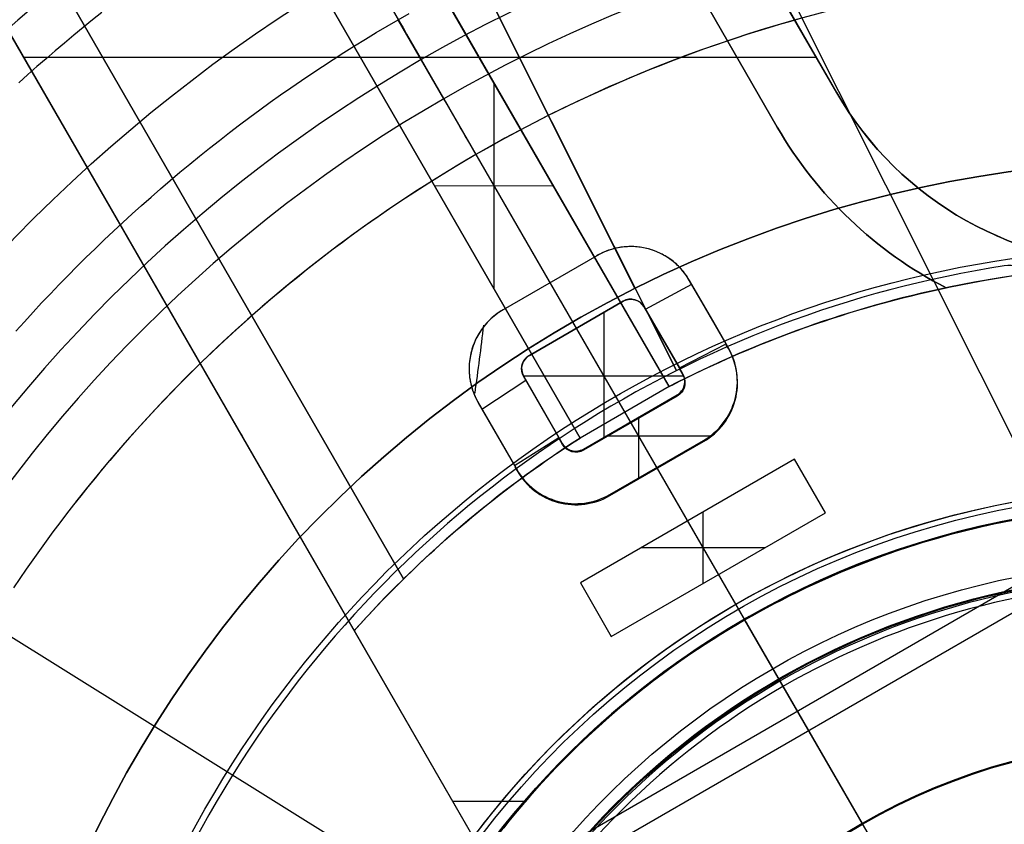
# Model space of a CAD drawing. Extents: x 19499 to 20475, y -6718 to -5871.
# Tile 21 of 60: x 19953 to 19982, y -6386 to -6362. Entities that reach past the tile are written whole.
import ezdxf

# ---------------------------------------------------------------- set-up
doc = ezdxf.new("R2010")
doc.units = 0
doc.layers.get('0').update_dxf_attribs({"linetype": 'CONTINUOUS'})
for name, color, linetype in [('BLANCO_METALICO', 7, 'CONTINUOUS'), ('COLOR', 7, 'CONTINUOUS'), ('LUZ', 7, 'CONTINUOUS')]:
    doc.layers.add(name, color=color, linetype=linetype)

msp = doc.modelspace()

# ---------------------------------------------------------------- linework, layer by layer
for p, q in [((19965.723, -6364.617, 52.54), (19964.395, -6362.317, 60.714)), ((20008.885, -6363.481, 105.125), (19943.158, -6401.428, 105.125)), ((19965.067, -6363.481, 105.125), (19977.916, -6385.737, 105.125)), ((20006.321, -6365.71, 51.125), (19946.37, -6400.323, 51.125)), ((19966.662, -6366.243, 51.125), (19977.907, -6385.721, 51.125)), ((19974.487, -6379.798, 108.259), (19974.487, -6379.798, 142.18)), ((19974.487, -6379.798, 108.259), (19977.916, -6385.737, 108.259)), ((19975.603, -6381.73, 144.225), (19980.353, -6389.957, 144.225)), ((19977.907, -6385.721, 43.5), (19977.907, -6385.721, 51.125)), ((19977.916, -6385.737, 105.125), (19977.916, -6385.737, 108.259))]:
    msp.add_line(p, q)
at = {"extrusion": (-0.224951, -7.42593e-14, 0.97437)}
msp.add_lwpolyline([(6365.65, 19427.369), (6365.14, 19427.678), (6364.631, 19427.991), (6364.125, 19428.31), (6363.62, 19428.633), (6363.118, 19428.96), (6362.618, 19429.293), (6362.121, 19429.63), (6361.625, 19429.971), (6361.132, 19430.317), (6360.642, 19430.667), (6360.154, 19431.022), (6359.669, 19431.382), (6359.186, 19431.746), (6358.707, 19432.114), (6358.23, 19432.486), (6357.755, 19432.863), (6357.284, 19433.245), (6356.815, 19433.63), (6356.35, 19434.02), (6355.888, 19434.414), (6355.428, 19434.812), (6354.972, 19435.214), (6354.519, 19435.62), (6354.069, 19436.031), (6353.623, 19436.445), (6353.18, 19436.863), (6352.74, 19437.285), (6352.304, 19437.711), (6351.871, 19438.141), (6351.442, 19438.575), (6351.017, 19439.012), (6350.595, 19439.453), (6350.176, 19439.898), (6349.762, 19440.346), (6349.351, 19440.798), (6348.944, 19441.253), (6348.541, 19441.712), (6348.142, 19442.174), (6347.747, 19442.64), (6347.356, 19443.108), (6346.969, 19443.58), (6346.585, 19444.055), (6346.206, 19444.534), (6345.831, 19445.015), (6345.461, 19445.499), (6345.094, 19445.986), (6344.732, 19446.477), (6344.374, 19446.97), (6344.02, 19447.465), (6343.67, 19447.964), (6343.325, 19448.465), (6342.984, 19448.968), (6342.648, 19449.475), (6342.316, 19449.983), (6341.989, 19450.495), (6341.666, 19451.008), (6341.347, 19451.524), (6341.033, 19452.042), (6340.724, 19452.562), (6340.419, 19453.084), (6340.119, 19453.609), (6339.823, 19454.135), (6339.532, 19454.663), (6339.246, 19455.193), (6338.964, 19455.725), (6338.687, 19456.259), (6338.414, 19456.794), (6338.146, 19457.331), (6337.883, 19457.869), (6337.625, 19458.409), (6337.371, 19458.95), (6337.122, 19459.493), (6336.878, 19460.037), (6336.638, 19460.582), (6336.403, 19461.129), (6336.173, 19461.676), (6335.948, 19462.225), (6335.727, 19462.774), (6335.511, 19463.325), (6335.3, 19463.876), (6335.094, 19464.428), (6334.892, 19464.981), (6334.695, 19465.535), (6334.503, 19466.089), (6334.315, 19466.643), (6334.132, 19467.199), (6333.954, 19467.754), (6333.78, 19468.31), (6333.612, 19468.867), (6333.447, 19469.423), (6333.288, 19469.98), (6333.133, 19470.537), (6332.983, 19471.094), (6332.837, 19471.651), (6332.696, 19472.208), (6332.56, 19472.765), (6332.428, 19473.322), (6332.3, 19473.878), (6332.178, 19474.435), (6332.059, 19474.991), (6331.946, 19475.546), (6331.836, 19476.102), (6331.732, 19476.657), (6331.631, 19477.211), (6331.535, 19477.765), (6331.444, 19478.318), (6331.356, 19478.87), (6331.273, 19479.422), (6331.195, 19479.973), (6331.121, 19480.523), (6331.051, 19481.073), (6330.985, 19481.621), (6330.923, 19482.169), (6330.866, 19482.715), (6330.813, 19483.261), (6330.764, 19483.805), (6330.719, 19484.349), (6330.678, 19484.891), (6330.641, 19485.432), (6330.608, 19485.972), (6330.579, 19486.51), (6330.554, 19487.047), (6330.533, 19487.583), (6330.516, 19488.117), (6330.503, 19488.65), (6330.493, 19489.182), (6330.488, 19489.712), (6330.486, 19490.24), (6330.488, 19490.758), (6330.493, 19491.278), (6330.502, 19491.8), (6330.515, 19492.323), (6330.531, 19492.847), (6330.552, 19493.373), (6330.576, 19493.9), (6330.603, 19494.428), (6330.635, 19494.958), (6330.671, 19495.488), (6330.71, 19496.02), (6330.753, 19496.553), (6330.8, 19497.087), (6330.852, 19497.622), (6330.907, 19498.159), (6330.966, 19498.696), (6331.029, 19499.234), (6331.097, 19499.773), (6331.168, 19500.312), (6331.244, 19500.853), (6331.323, 19501.394), (6331.407, 19501.936), (6331.495, 19502.479), (6331.588, 19503.022), (6331.684, 19503.566), (6331.785, 19504.11), (6331.89, 19504.655), (6332, 19505.2), (6332.113, 19505.746), (6332.232, 19506.292), (6332.354, 19506.838), (6332.481, 19507.384), (6332.612, 19507.931), (6332.748, 19508.477), (6332.888, 19509.024), (6333.032, 19509.571), (6333.181, 19510.117), (6333.334, 19510.664), (6333.492, 19511.21), (6333.655, 19511.756), (6333.821, 19512.302), (6333.993, 19512.848), (6334.169, 19513.393), (6334.349, 19513.938), (6334.534, 19514.482), (6334.723, 19515.026), (6334.917, 19515.569), (6335.116, 19516.112), (6335.319, 19516.653), (6335.527, 19517.194), (6335.739, 19517.735), (6335.956, 19518.274), (6336.177, 19518.812), (6336.403, 19519.349), (6336.633, 19519.886), (6336.868, 19520.421), (6337.108, 19520.955), (6337.352, 19521.488), (6337.6, 19522.019), (6337.853, 19522.549), (6338.111, 19523.078), (6338.373, 19523.605), (6338.64, 19524.13), (6338.911, 19524.654), (6339.187, 19525.177), (6339.467, 19525.697), (6339.752, 19526.216), (6340.041, 19526.733), (6340.334, 19527.248), (6340.632, 19527.761), (6340.934, 19528.273), (6341.241, 19528.782), (6341.552, 19529.289), (6341.867, 19529.793), (6342.187, 19530.296), (6342.511, 19530.796), (6342.839, 19531.294), (6343.172, 19531.789), (6343.509, 19532.282), (6343.85, 19532.773), (6344.195, 19533.261), (6344.544, 19533.746), (6344.897, 19534.228), (6345.255, 19534.708), (6345.616, 19535.185), (6345.982, 19535.659), (6346.351, 19536.13), (6346.725, 19536.598), (6347.102, 19537.064), (6347.484, 19537.526), (6347.869, 19537.985), (6348.258, 19538.441), (6348.651, 19538.893), (6349.047, 19539.343), (6349.448, 19539.789), (6349.852, 19540.231), (6350.259, 19540.67), (6350.67, 19541.106), (6351.085, 19541.538), (6351.503, 19541.967), (6351.925, 19542.392), (6352.35, 19542.814), (6352.778, 19543.231), (6353.21, 19543.645), (6353.645, 19544.056), (6354.083, 19544.462), (6354.525, 19544.865), (6354.969, 19545.263), (6355.417, 19545.658), (6355.868, 19546.049), (6356.321, 19546.436), (6356.778, 19546.819), (6357.238, 19547.197), (6357.7, 19547.572), (6358.165, 19547.943), (6358.633, 19548.309), (6359.103, 19548.671), (6359.576, 19549.029), (6360.052, 19549.382), (6360.53, 19549.732), (6361.011, 19550.077), (6361.494, 19550.417), (6361.979, 19550.754), (6362.467, 19551.086), (6362.957, 19551.413), (6363.449, 19551.736), (6363.944, 19552.055), (6364.44, 19552.369)], dxfattribs=at)
at = {"extrusion": (-0.224951, 5.19309e-14, 0.97437)}
msp.add_lwpolyline([(6365.957, 19552.015), (6365.443, 19551.707), (6364.931, 19551.395), (6364.421, 19551.078), (6363.913, 19550.756), (6363.407, 19550.43), (6362.904, 19550.099), (6362.402, 19549.763), (6361.903, 19549.422), (6361.407, 19549.077), (6360.913, 19548.728), (6360.421, 19548.374), (6359.932, 19548.015), (6359.446, 19547.652), (6358.962, 19547.284), (6358.482, 19546.912), (6358.004, 19546.536), (6357.529, 19546.155), (6357.056, 19545.77), (6356.587, 19545.381), (6356.121, 19544.987), (6355.658, 19544.589), (6355.198, 19544.187), (6354.741, 19543.781), (6354.288, 19543.371), (6353.838, 19542.956), (6353.391, 19542.538), (6352.948, 19542.116), (6352.508, 19541.69), (6352.071, 19541.259), (6351.639, 19540.826), (6351.209, 19540.388), (6350.784, 19539.946), (6350.362, 19539.501), (6349.944, 19539.052), (6349.53, 19538.6), (6349.119, 19538.144), (6348.713, 19537.685), (6348.31, 19537.222), (6347.911, 19536.756), (6347.516, 19536.286), (6347.126, 19535.813), (6346.739, 19535.337), (6346.357, 19534.858), (6345.978, 19534.376), (6345.604, 19533.89), (6345.234, 19533.402), (6344.869, 19532.911), (6344.507, 19532.416), (6344.15, 19531.919), (6343.798, 19531.42), (6343.449, 19530.917), (6343.105, 19530.412), (6342.766, 19529.904), (6342.431, 19529.394), (6342.1, 19528.881), (6341.774, 19528.366), (6341.453, 19527.849), (6341.136, 19527.329), (6340.823, 19526.807), (6340.516, 19526.283), (6340.213, 19525.757), (6339.914, 19525.229), (6339.62, 19524.699), (6339.331, 19524.167), (6339.046, 19523.633), (6338.767, 19523.097), (6338.492, 19522.56), (6338.221, 19522.021), (6337.955, 19521.481), (6337.695, 19520.939), (6337.438, 19520.395), (6337.187, 19519.85), (6336.94, 19519.304), (6336.698, 19518.757), (6336.461, 19518.208), (6336.229, 19517.658), (6336.001, 19517.107), (6335.778, 19516.555), (6335.56, 19516.003), (6335.347, 19515.449), (6335.139, 19514.894), (6334.935, 19514.339), (6334.736, 19513.783), (6334.542, 19513.226), (6334.352, 19512.669), (6334.168, 19512.112), (6333.988, 19511.553), (6333.813, 19510.995), (6333.642, 19510.436), (6333.476, 19509.877), (6333.315, 19509.318), (6333.159, 19508.758), (6333.007, 19508.198), (6332.86, 19507.639), (6332.718, 19507.079), (6332.58, 19506.52), (6332.447, 19505.96), (6332.318, 19505.401), (6332.194, 19504.842), (6332.075, 19504.283), (6331.96, 19503.725), (6331.849, 19503.167), (6331.744, 19502.609), (6331.642, 19502.052), (6331.545, 19501.496), (6331.453, 19500.94), (6331.365, 19500.385), (6331.281, 19499.83), (6331.202, 19499.277), (6331.127, 19498.724), (6331.056, 19498.172), (6330.99, 19497.621), (6330.927, 19497.07), (6330.869, 19496.521), (6330.816, 19495.973), (6330.766, 19495.426), (6330.721, 19494.88), (6330.68, 19494.335), (6330.642, 19493.792), (6330.609, 19493.249), (6330.58, 19492.708), (6330.555, 19492.169), (6330.534, 19491.631), (6330.516, 19491.094), (6330.503, 19490.558), (6330.494, 19490.024), (6330.488, 19489.492), (6330.486, 19488.961), (6330.488, 19488.449), (6330.493, 19487.936), (6330.502, 19487.422), (6330.514, 19486.906), (6330.53, 19486.389), (6330.55, 19485.87), (6330.573, 19485.35), (6330.6, 19484.829), (6330.631, 19484.307), (6330.666, 19483.783), (6330.704, 19483.259), (6330.746, 19482.733), (6330.792, 19482.206), (6330.842, 19481.678), (6330.895, 19481.149), (6330.953, 19480.619), (6331.015, 19480.089), (6331.08, 19479.557), (6331.15, 19479.025), (6331.223, 19478.492), (6331.301, 19477.958), (6331.382, 19477.423), (6331.468, 19476.888), (6331.558, 19476.352), (6331.652, 19475.816), (6331.75, 19475.279), (6331.852, 19474.741), (6331.959, 19474.204), (6332.069, 19473.665), (6332.184, 19473.127), (6332.303, 19472.588), (6332.426, 19472.049), (6332.554, 19471.51), (6332.686, 19470.971), (6332.822, 19470.431), (6332.962, 19469.892), (6333.107, 19469.352), (6333.256, 19468.813), (6333.41, 19468.274), (6333.568, 19467.735), (6333.73, 19467.196), (6333.897, 19466.657), (6334.068, 19466.119), (6334.243, 19465.581), (6334.423, 19465.044), (6334.607, 19464.507), (6334.796, 19463.971), (6334.989, 19463.435), (6335.186, 19462.9), (6335.388, 19462.366), (6335.595, 19461.832), (6335.805, 19461.3), (6336.021, 19460.768), (6336.24, 19460.237), (6336.464, 19459.707), (6336.693, 19459.178), (6336.926, 19458.65), (6337.163, 19458.124), (6337.405, 19457.598), (6337.651, 19457.074), (6337.902, 19456.552), (6338.157, 19456.03), (6338.416, 19455.51), (6338.68, 19454.992), (6338.949, 19454.475), (6339.221, 19453.96), (6339.498, 19453.446), (6339.779, 19452.935), (6340.065, 19452.425), (6340.355, 19451.917), (6340.649, 19451.41), (6340.948, 19450.906), (6341.25, 19450.404), (6341.557, 19449.904), (6341.869, 19449.406), (6342.184, 19448.91), (6342.504, 19448.416), (6342.827, 19447.925), (6343.155, 19447.436), (6343.487, 19446.949), (6343.823, 19446.465), (6344.164, 19445.984), (6344.508, 19445.505), (6344.856, 19445.028), (6345.208, 19444.555), (6345.565, 19444.084), (6345.925, 19443.615), (6346.289, 19443.15), (6346.657, 19442.688), (6347.028, 19442.228), (6347.404, 19441.771), (6347.783, 19441.318), (6348.166, 19440.867), (6348.553, 19440.42), (6348.943, 19439.976), (6349.337, 19439.535), (6349.735, 19439.097), (6350.136, 19438.663), (6350.54, 19438.232), (6350.948, 19437.804), (6351.36, 19437.38), (6351.775, 19436.959), (6352.193, 19436.542), (6352.615, 19436.128), (6353.039, 19435.718), (6353.467, 19435.312), (6353.898, 19434.91), (6354.333, 19434.511), (6354.77, 19434.116), (6355.21, 19433.724), (6355.654, 19433.337), (6356.1, 19432.953), (6356.549, 19432.573), (6357.001, 19432.198), (6357.456, 19431.826), (6357.913, 19431.458), (6358.373, 19431.095), (6358.836, 19430.735), (6359.301, 19430.379), (6359.769, 19430.028), (6360.24, 19429.681), (6360.712, 19429.338), (6361.188, 19428.999), (6361.665, 19428.664), (6362.145, 19428.334), (6362.627, 19428.008), (6363.111, 19427.686), (6363.597, 19427.369)], dxfattribs=at)
for points in [[(19976.147, -6362.275), (19975.826, -6362.365), (19975.507, -6362.457), (19975.189, -6362.553), (19974.871, -6362.65), (19974.554, -6362.751), (19974.237, -6362.854), (19973.922, -6362.959), (19973.608, -6363.067), (19973.294, -6363.178), (19972.981, -6363.291), (19972.669, -6363.407), (19972.358, -6363.525), (19972.049, -6363.646), (19971.74, -6363.769), (19971.432, -6363.895), (19971.125, -6364.023), (19970.819, -6364.154), (19970.514, -6364.287), (19970.211, -6364.423), (19969.908, -6364.561), (19969.607, -6364.702), (19969.307, -6364.845), (19969.008, -6364.99), (19968.71, -6365.139), (19968.414, -6365.289), (19968.118, -6365.442), (19967.824, -6365.597), (19967.532, -6365.755), (19967.24, -6365.915), (19966.95, -6366.078), (19966.662, -6366.243), (19966.374, -6366.411), (19966.088, -6366.581), (19965.804, -6366.753), (19965.521, -6366.927), (19965.239, -6367.104), (19964.959, -6367.283), (19964.681, -6367.465), (19964.403, -6367.649), (19964.128, -6367.835), (19963.854, -6368.023), (19963.581, -6368.214), (19963.31, -6368.407), (19963.041, -6368.602), (19962.773, -6368.799), (19962.507, -6368.999), (19962.243, -6369.2), (19961.98, -6369.404), (19961.719, -6369.61), (19961.459, -6369.818), (19961.201, -6370.028), (19960.945, -6370.24), (19960.691, -6370.454), (19960.438, -6370.671), (19960.187, -6370.889), (19959.938, -6371.109), (19959.691, -6371.332), (19959.446, -6371.556), (19959.202, -6371.782), (19958.96, -6372.011), (19958.72, -6372.241), (19958.482, -6372.473), (19958.246, -6372.707), (19958.012, -6372.943), (19957.78, -6373.181), (19957.549, -6373.421), (19957.321, -6373.663), (19957.094, -6373.906), (19956.87, -6374.151), (19956.648, -6374.398), (19956.427, -6374.647), (19956.209, -6374.898), (19955.993, -6375.15), (19955.779, -6375.404), (19955.567, -6375.66), (19955.357, -6375.918), (19955.149, -6376.177), (19954.943, -6376.438), (19954.74, -6376.7), (19954.538, -6376.964), (19954.339, -6377.23), (19954.142, -6377.498), (19953.947, -6377.767), (19953.755, -6378.037), (19953.565, -6378.31), (19953.377, -6378.583), (19953.191, -6378.859)], [(19953.264, -6371.382), (19953.511, -6371.108), (19953.76, -6370.835), (19954.012, -6370.564), (19954.266, -6370.296), (19954.522, -6370.029), (19954.78, -6369.765), (19955.04, -6369.503), (19955.303, -6369.242), (19955.567, -6368.984), (19955.834, -6368.728), (19956.103, -6368.474), (19956.374, -6368.223), (19956.646, -6367.973), (19956.921, -6367.726), (19957.198, -6367.481), (19957.477, -6367.239), (19957.758, -6366.998), (19958.041, -6366.76), (19958.325, -6366.524), (19958.612, -6366.291), (19958.9, -6366.059), (19959.191, -6365.831), (19959.483, -6365.604), (19959.777, -6365.38), (19960.073, -6365.158), (19960.37, -6364.939), (19960.67, -6364.722), (19960.971, -6364.508), (19961.274, -6364.296), (19961.578, -6364.087), (19961.885, -6363.88), (19962.193, -6363.675), (19962.503, -6363.474), (19962.814, -6363.274), (19963.127, -6363.078), (19963.442, -6362.884), (19963.758, -6362.692), (19964.076, -6362.503), (19964.395, -6362.317), (19964.716, -6362.134)], [(19955.767, -6362.106), (19955.492, -6362.325), (19955.218, -6362.547), (19954.946, -6362.77), (19954.676, -6362.996), (19954.407, -6363.223), (19954.139, -6363.452), (19953.874, -6363.683), (19953.61, -6363.916), (19953.348, -6364.151)], [(19982.263, -6376.902), (19982.023, -6376.948), (19981.783, -6376.997), (19981.543, -6377.049), (19981.305, -6377.103), (19981.066, -6377.159), (19980.829, -6377.218), (19980.592, -6377.279), (19980.355, -6377.343), (19980.119, -6377.409), (19979.884, -6377.477), (19979.649, -6377.548), (19979.416, -6377.621), (19979.182, -6377.696), (19978.95, -6377.774), (19978.718, -6377.854), (19978.487, -6377.936), (19978.257, -6378.021), (19978.028, -6378.108), (19977.799, -6378.197), (19977.572, -6378.289), (19977.345, -6378.383), (19977.119, -6378.478), (19976.894, -6378.577), (19976.67, -6378.677), (19976.447, -6378.78), (19976.225, -6378.884), (19976.005, -6378.991), (19975.785, -6379.1), (19975.566, -6379.212), (19975.348, -6379.325), (19975.131, -6379.44), (19974.916, -6379.558), (19974.701, -6379.678), (19974.488, -6379.799), (19974.276, -6379.923), (19974.065, -6380.049), (19973.856, -6380.177), (19973.647, -6380.307), (19973.44, -6380.439), (19973.235, -6380.573), (19973.03, -6380.709), (19972.827, -6380.846), (19972.625, -6380.986), (19972.425, -6381.128), (19972.226, -6381.272), (19972.029, -6381.417), (19971.833, -6381.565), (19971.638, -6381.715), (19971.445, -6381.866), (19971.254, -6382.019), (19971.064, -6382.174), (19970.875, -6382.331), (19970.689, -6382.49), (19970.503, -6382.651), (19970.32, -6382.813), (19970.138, -6382.977), (19969.958, -6383.143), (19969.779, -6383.311), (19969.602, -6383.481), (19969.427, -6383.652), (19969.254, -6383.825), (19969.082, -6384), (19968.913, -6384.176), (19968.745, -6384.354), (19968.579, -6384.534), (19968.414, -6384.716), (19968.252, -6384.899), (19968.092, -6385.084), (19967.933, -6385.27), (19967.777, -6385.458), (19967.622, -6385.648), (19967.469, -6385.839)]]:
    msp.add_lwpolyline(points)
at = {"extrusion": (0, 0, -1)}
for centre, radius, start, end in [((-19986.976, -6401.428, -89.375), 70.942, 330, 150), ((-19986.976, -6401.428, -46.5), 70.942, 330, 150), ((-19986.976, -6401.428, -88.125), 52.091, 330, 150), ((-19986.976, -6401.428, -62.125), 47.035, 330, 150), ((-19986.976, -6401.428, -89.375), 70.942, 150, 330), ((-19986.976, -6401.428, -46.5), 70.942, 150, 330), ((-19986.976, -6401.428, -88.125), 52.091, 150, 330), ((-19986.976, -6401.428, -62.125), 47.035, 150, 330), ((-19986.976, -6401.428, -51.125), 18.138, 330, 150), ((-19986.976, -6401.428, -43.5), 18.138, 330, 150), ((-19986.976, -6401.428, -108.259), 18.119, 330, 150)]:
    msp.add_arc(centre, radius, start, end, dxfattribs=at)
for centre, radius, start, end in [((19986.976, -6401.428, 89.375), 73.242, 30, 210), ((19986.976, -6401.428, 68.687), 73.242, 91.17127, 191.58203), ((19986.976, -6401.428, 46.5), 71.742, 52.5, 187.5), ((19986.976, -6401.428, 88.63), 71.445, 30, 210), ((19986.976, -6401.428, 89.056), 71.211, 30, 210), ((19986.976, -6401.428, 67.937), 70.942, 93.83646, 193.71674), ((19986.976, -6401.428, 88.125), 70.939, 75, 165), ((19986.976, -6401.428, 67.125), 53.582, 30, 210), ((19986.976, -6401.428, 65.621), 53.582, 30, 210), ((19986.976, -6401.428, 67.125), 52.091, 30, 210), ((19986.976, -6401.428, 77.625), 52.091, 30, 210), ((19986.976, -6401.428, 62.125), 51.591, 88.4582, 151.5418), ((19986.976, -6401.428, 105.125), 43.818, 30, 210), ((19986.976, -6401.428, 52.54), 42.506, 30, 210), ((19986.976, -6401.428, 51.125), 40.628, 98.0939, 141.9061), ((19986.976, -6401.428, 89.375), 73.242, 210, 30), ((19986.976, -6401.428, 88.63), 71.445, 210, 30), ((19986.976, -6401.428, 89.056), 71.211, 210, 30), ((19986.976, -6401.428, 67.125), 53.582, 210, 30), ((19986.976, -6401.428, 65.621), 53.582, 210, 30), ((19986.976, -6401.428, 67.125), 52.091, 210, 30), ((19986.976, -6401.428, 77.625), 52.091, 210, 30), ((19986.976, -6401.428, 108.259), 24.977, 30, 210), ((19986.976, -6401.428, 125.22), 24.977, 30, 210), ((19986.976, -6401.428, 144.233), 22.924, 30, 210), ((19986.976, -6401.428, 144.225), 22.746, 30, 210), ((19986.976, -6401.428, 105.125), 43.818, 210, 30), ((19986.976, -6401.428, 52.54), 42.506, 210, 30), ((19986.976, -6401.428, 47.313), 18.138, 30, 210), ((19986.976, -6401.428, 105.125), 18.119, 30, 210), ((19986.976, -6401.428, 106.692), 18.119, 30, 210)]:
    msp.add_arc(centre, radius, start, end)
at = {"extrusion": (0.224951, 2.4187e-10, -0.97437)}
msp.add_arc((-6401.428, 19489.913, 4431.448), 56, 302.3924, 332.2855, dxfattribs=at)
at = {"extrusion": (-0.224951, -6.972e-08, 0.97437)}
msp.add_arc((6401.435, 19489.91, -4432.274), 56, 207.7145, 237.6076, dxfattribs=at)
at = {"extrusion": (0.866025, 0.5, 0)}
for centre, radius, start, end in [((-15493.813, 93.014, 14108.515), 12.116, 56.282, 88.3747), ((-15496.659, 53.078, 14108.515), 1.953, 270, 343.993), ((-15514.363, 142.18, 14108.515), 2.052, 0, 94.9912)]:
    msp.add_arc(centre, radius, start, end, dxfattribs=at)
at = {"layer": 'BLANCO_METALICO'}
for p, q in [((19977.169, -6364.444, 184.647), (19954.636, -6325.414, 184.647)), ((19977.17, -6364.444, 186.147), (19954.636, -6325.414, 186.147)), ((19977.17, -6364.444, 187.647), (19960.212, -6335.073, 187.647)), ((19960.212, -6335.073, 190.147), (19977.17, -6364.444, 190.147)), ((19977.17, -6364.444, 188.897), (19960.212, -6335.073, 188.897)), ((19937.315, -6335.414, 184.647), (19959.729, -6374.237, 184.647)), ((19937.315, -6335.414, 186.147), (19959.729, -6374.237, 186.147)), ((19958.48, -6336.073, 187.647), (19975.438, -6365.444, 187.647)), ((19975.438, -6365.444, 190.147), (19958.48, -6336.073, 190.147)), ((19958.48, -6336.073, 188.897), (19975.438, -6365.444, 188.897)), ((19964.556, -6378.595, 187.647), (19944.624, -6344.073, 187.647)), ((19944.624, -6344.073, 190.147), (19964.556, -6378.595, 190.147)), ((19964.555, -6378.595, 188.897), (19944.624, -6344.073, 188.897)), ((19942.892, -6345.073, 187.647), (19959.73, -6374.237, 187.647)), ((19959.849, -6374.443, 190.147), (19942.892, -6345.073, 190.147)), ((19942.892, -6345.073, 188.897), (19959.849, -6374.443, 188.897)), ((19972.291, -6372.997, 190.647), (19964.684, -6359.821, 189.586)), ((19964.685, -6359.82, 187.647), (19972.292, -6372.996, 187.647)), ((19972.292, -6372.996, 189.147), (19964.685, -6359.821, 189.147)), ((19969.694, -6374.496, 187.647), (19962.086, -6361.319, 187.647)), ((19962.087, -6361.32, 189.147), (19969.694, -6374.496, 189.147)), ((19962.088, -6361.319, 189.586), (19969.695, -6374.495, 190.647)), ((19976.579, -6363.421, 184.647), (19953.485, -6363.421, 184.647)), ((19967.189, -6370.154, 190.3), (19967.189, -6364.16, 189.938)), ((19977.17, -6364.444, 187.647), (19977.169, -6364.444, 184.647)), ((19977.17, -6364.444, 187.647), (19977.17, -6364.444, 190.147)), ((19975.438, -6365.444, 187.647), (19975.438, -6365.444, 190.147)), ((19968.489, -6366.408, 187.647), (19968.489, -6366.408, 190.117)), ((19968.918, -6367.154, 190.179), (19965.461, -6367.162, 190.059)), ((19965.89, -6367.908, 187.647), (19965.89, -6367.908, 190.117)), ((19980.948, -6368.171, 184.647), (19980.948, -6368.171, 187.647)), ((19980.948, -6368.172, 187.647), (19980.948, -6368.172, 190.147)), ((19970.522, -6369.031, 184.661), (19970.522, -6369.031, 185.789)), ((19970.886, -6368.943, 184.66), (19970.886, -6368.943, 185.789)), ((19971.26, -6368.924, 184.66), (19971.26, -6368.924, 185.788)), ((19971.633, -6368.977, 184.658), (19971.633, -6368.977, 185.787)), ((19971.995, -6369.102, 184.657), (19971.995, -6369.102, 185.785)), ((19970.18, -6369.188, 184.661), (19970.18, -6369.188, 185.789)), ((19972.333, -6369.3, 184.655), (19972.333, -6369.3, 185.783)), ((19969.271, -6369.712, 184.659), (19969.271, -6369.712, 185.788)), ((19972.635, -6369.57, 184.653), (19972.635, -6369.57, 185.781)), ((19971.598, -6370.744, 185.778), (19972.947, -6370.02, 185.779)), ((19972.885, -6369.912, 184.651), (19972.885, -6369.912, 185.779)), ((19979.972, -6369.917, 187.647), (19979.972, -6369.917, 190.147)), ((19968.362, -6370.237, 184.658), (19968.362, -6370.237, 185.786)), ((19980.353, -6370.121, 190.147), (19980.437, -6370.104, 190.147)), ((19980.353, -6370.121, 187.647), (19980.353, -6370.121, 190.147)), ((19980.437, -6370.104, 190.647), (19980.437, -6370.104, 190.147)), ((19970.945, -6370.513, 184.652), (19970.945, -6370.513, 185.78)), ((19971.156, -6370.453, 184.652), (19971.156, -6370.453, 185.78)), ((19971.387, -6370.508, 184.651), (19971.387, -6370.508, 185.779)), ((19973.242, -6370.53, 184.649), (19973.242, -6370.53, 185.777)), ((19967.452, -6370.763, 184.657), (19967.452, -6370.763, 185.785)), ((19970.399, -6374.465, 184.647), (19970.399, -6370.828, 184.647)), ((19971.56, -6370.677, 184.65), (19971.56, -6370.677, 185.778)), ((19967.053, -6371.067, 184.656), (19967.053, -6371.067, 185.785)), ((19970.035, -6371.038, 184.651), (19970.035, -6371.038, 185.78)), ((19973.595, -6371.142, 184.647), (19973.595, -6371.142, 185.776)), ((19966.76, -6371.432, 184.655), (19966.76, -6371.432, 185.783)), ((19971.905, -6371.276, 184.648), (19971.905, -6371.276, 185.777)), ((19969.126, -6371.563, 184.651), (19969.126, -6371.563, 185.779)), ((19972.587, -6372.456, 185.775), (19973.945, -6371.749, 185.775)), ((19973.945, -6371.749, 185.775), (19973.945, -6371.749, 184.647)), ((19966.564, -6371.849, 184.654), (19966.564, -6371.849, 185.782)), ((19972.248, -6371.869, 184.647), (19972.248, -6371.869, 185.776)), ((19974.01, -6371.861, 184.647), (19974.01, -6371.861, 185.775)), ((19966.468, -6372.329, 184.652), (19966.468, -6372.329, 185.78)), ((19968.085, -6372.203, 184.65), (19968.085, -6372.203, 185.779)), ((19968.217, -6372.088, 184.65), (19968.217, -6372.088, 185.779)), ((19967.996, -6372.535, 184.65), (19967.996, -6372.535, 185.778)), ((19968.008, -6372.36, 184.65), (19968.008, -6372.36, 185.778)), ((19972.587, -6372.456, 184.647), (19972.587, -6372.456, 185.775)), ((19966.502, -6372.873, 184.65), (19966.502, -6372.873, 185.779)), ((19966.835, -6373.654, 185.777), (19968.117, -6372.814, 185.777)), ((19972.717, -6372.695, 184.647), (19968.048, -6372.695, 184.647)), ((19968.052, -6372.702, 184.649), (19968.052, -6372.702, 185.778)), ((19972.685, -6372.626, 184.647), (19972.685, -6372.626, 185.775)), ((19972.291, -6372.997, 190.647), (19969.695, -6374.495, 190.647)), ((19972.291, -6372.997, 190.647), (19972.292, -6372.996, 187.647)), ((19966.727, -6373.467, 184.649), (19966.727, -6373.467, 185.777)), ((19968.397, -6373.3, 184.648), (19968.397, -6373.3, 185.776)), ((19972.52, -6373.241, 184.647), (19972.52, -6373.241, 185.775)), ((19968.739, -6373.892, 184.647), (19968.739, -6373.892, 185.776)), ((19971.392, -6373.892, 185.776), (19971.392, -6375.658, 185.776)), ((19959.729, -6374.237, 184.647), (19959.73, -6374.237, 187.647)), ((19959.729, -6374.237, 184.647), (19967.636, -6387.928, 184.647)), ((19959.73, -6374.237, 187.647), (19959.849, -6374.443, 187.647)), ((19967.083, -6374.084, 184.648), (19967.083, -6374.084, 185.776)), ((19959.849, -6374.443, 187.647), (19959.849, -6374.443, 190.147)), ((19959.849, -6374.443, 187.647), (19963.117, -6380.103, 187.647)), ((19963.117, -6380.103, 190.147), (19959.849, -6374.443, 190.147)), ((19959.849, -6374.443, 188.897), (19963.117, -6380.103, 188.897)), ((19967.785, -6375.299, 185.776), (19969.078, -6374.478, 185.776)), ((19969.078, -6374.478, 185.776), (19969.078, -6374.478, 184.647)), ((19969.694, -6374.496, 187.647), (19969.695, -6374.495, 190.647)), ((19973.477, -6374.44, 185.776), (19970.443, -6374.44, 185.776)), ((19973.285, -6374.566, 184.647), (19973.285, -6374.566, 185.776)), ((19967.436, -6374.694, 184.647), (19967.436, -6374.694, 185.776)), ((19969.177, -6374.651, 184.647), (19969.177, -6374.651, 185.776)), ((19969.792, -6374.816, 184.647), (19969.792, -6374.816, 185.776)), ((19975.939, -6375.112, 184.647), (19969.703, -6378.712, 184.647)), ((19975.939, -6375.112, 185.776), (19969.703, -6378.712, 185.776)), ((19976.839, -6376.671, 184.647), (19975.939, -6375.112, 184.647)), ((19975.939, -6375.112, 184.647), (19975.939, -6375.112, 185.776)), ((19976.839, -6376.671, 185.776), (19975.939, -6375.112, 185.776)), ((19967.785, -6375.299, 184.647), (19967.785, -6375.299, 185.776)), ((19967.852, -6375.416, 184.647), (19967.852, -6375.416, 185.776)), ((19976.386, -6375.887, 184.647), (19976.386, -6375.887, 185.776)), ((19970.557, -6376.141, 184.647), (19970.557, -6376.141, 185.776)), ((19970.603, -6380.271, 184.647), (19976.839, -6376.671, 184.647)), ((19970.603, -6380.271, 185.777), (19976.839, -6376.671, 185.776)), ((19972.823, -6376.911, 184.647), (19972.823, -6376.911, 185.776)), ((19973.271, -6376.652, 185.776), (19973.271, -6378.731, 185.776)), ((19976.839, -6376.671, 185.776), (19976.839, -6376.671, 184.647)), ((19961.483, -6377.273, 187.647), (19961.483, -6377.273, 190.147)), ((19975.071, -6377.691, 185.776), (19971.471, -6377.691, 185.776)), ((19964.556, -6378.595, 190.147), (19964.556, -6378.595, 187.647)), ((19973.723, -6378.47, 184.647), (19973.723, -6378.47, 185.776)), ((19969.703, -6378.712, 184.647), (19970.603, -6380.271, 184.647)), ((19969.703, -6378.712, 185.776), (19969.703, -6378.712, 184.647)), ((19969.703, -6378.712, 185.776), (19970.603, -6380.271, 185.777)), ((19970.151, -6379.487, 184.647), (19970.151, -6379.487, 185.776)), ((19963.117, -6380.103, 190.647), (19966.86, -6386.584, 190.647)), ((19963.117, -6380.103, 190.147), (19963.117, -6380.103, 190.647)), ((19963.117, -6380.103, 187.647), (19963.117, -6380.103, 190.147)), ((19963.117, -6380.103, 187.647), (19967.111, -6387.02, 187.647)), ((19970.603, -6380.271, 185.777), (19970.603, -6380.271, 184.647)), ((19963.683, -6381.082, 184.647), (19963.683, -6381.082, 190.647)), ((19965.981, -6385.064, 190.647), (19968.076, -6385.064, 190.647))]:
    msp.add_line(p, q, dxfattribs=at)
for points in [[(19973.945, -6371.749), (19973.595, -6371.142), (19972.885, -6369.912, 0.414205), (19970.18, -6369.188), (19967.452, -6370.763, 0.41417), (19966.727, -6373.467), (19967.785, -6375.299)], [(19972.587, -6372.456), (19971.56, -6370.677, 0.412548), (19970.945, -6370.513), (19968.217, -6372.088, 0.414211), (19968.052, -6372.702), (19969.078, -6374.478)], [(19967.785, -6375.299), (19967.852, -6375.416, 0.414214), (19970.557, -6376.141), (19973.285, -6374.566, 0.414214), (19974.01, -6371.861), (19973.945, -6371.749)], [(19969.078, -6374.478), (19969.177, -6374.651, 0.414214), (19969.792, -6374.816), (19972.52, -6373.241, 0.414214), (19972.685, -6372.626), (19972.587, -6372.456)]]:
    msp.add_lwpolyline(points, format="xyb", dxfattribs=at)
at = {"layer": 'BLANCO_METALICO', "extrusion": (-3.03073e-05, 0.000171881, 1)}
for points in [[(19967.79, -6375.33), (19967.858, -6375.448, 0.414214), (19970.563, -6376.172), (19973.291, -6374.597, 0.414214), (19974.015, -6371.893), (19973.951, -6371.781)], [(19972.592, -6372.488), (19972.69, -6372.658, -0.414214), (19972.526, -6373.272), (19969.798, -6374.847, -0.414214), (19969.183, -6374.683), (19969.083, -6374.51)]]:
    msp.add_lwpolyline(points, format="xyb", dxfattribs=at)
at = {"layer": 'BLANCO_METALICO'}
for points in [[(19973.945, -6371.749, 185.775), (19973.242, -6370.53, 185.777), (19972.857, -6369.866, 185.779), (19972.828, -6369.821, 185.78), (19972.799, -6369.776, 185.78), (19972.768, -6369.733, 185.78), (19972.736, -6369.691, 185.78), (19972.703, -6369.649, 185.781), (19972.67, -6369.609, 185.781), (19972.635, -6369.57, 185.781), (19972.6, -6369.533, 185.781), (19972.564, -6369.496, 185.782), (19972.527, -6369.461, 185.782), (19972.49, -6369.426, 185.782), (19972.451, -6369.393, 185.782), (19972.413, -6369.361, 185.783), (19972.373, -6369.33, 185.783), (19972.333, -6369.3, 185.783), (19972.293, -6369.271, 185.783), (19972.252, -6369.244, 185.784), (19972.21, -6369.217, 185.784), (19972.168, -6369.192, 185.784), (19972.125, -6369.168, 185.784), (19972.082, -6369.145, 185.784), (19972.039, -6369.123, 185.785), (19971.995, -6369.102, 185.785), (19971.951, -6369.083, 185.785), (19971.906, -6369.064, 185.785), (19971.861, -6369.047, 185.786), (19971.816, -6369.031, 185.786), (19971.771, -6369.016, 185.786), (19971.725, -6369.002, 185.786), (19971.679, -6368.989, 185.786), (19971.633, -6368.977, 185.787), (19971.587, -6368.967, 185.787), (19971.541, -6368.957, 185.787), (19971.494, -6368.949, 185.787), (19971.447, -6368.942, 185.787), (19971.401, -6368.936, 185.787), (19971.354, -6368.931, 185.788), (19971.307, -6368.927, 185.788), (19971.26, -6368.924, 185.788), (19971.213, -6368.923, 185.788), (19971.166, -6368.922, 185.788), (19971.119, -6368.923, 185.788), (19971.073, -6368.925, 185.788), (19971.026, -6368.928, 185.789), (19970.979, -6368.932, 185.789), (19970.932, -6368.937, 185.789), (19970.886, -6368.943, 185.789), (19970.84, -6368.95, 185.789), (19970.794, -6368.958, 185.789), (19970.748, -6368.968, 185.789), (19970.702, -6368.978, 185.789), (19970.657, -6368.99, 185.789), (19970.612, -6369.003, 185.789), (19970.567, -6369.016, 185.789), (19970.522, -6369.031, 185.789), (19970.478, -6369.047, 185.789), (19970.434, -6369.064, 185.789), (19970.391, -6369.082, 185.789), (19970.348, -6369.101, 185.789), (19970.305, -6369.121, 185.789), (19970.263, -6369.142, 185.789), (19970.221, -6369.164, 185.789), (19970.18, -6369.188, 185.789), (19967.452, -6370.763, 185.785), (19967.396, -6370.796, 185.785), (19967.342, -6370.831, 185.785), (19967.29, -6370.867, 185.785), (19967.239, -6370.905, 185.785), (19967.19, -6370.944, 185.785), (19967.142, -6370.984, 185.785), (19967.097, -6371.025, 185.785), (19967.053, -6371.067, 185.785), (19967.01, -6371.11, 185.785), (19966.97, -6371.153, 185.784), (19966.931, -6371.198, 185.784), (19966.894, -6371.243, 185.784), (19966.858, -6371.289, 185.784), (19966.824, -6371.336, 185.784), (19966.791, -6371.384, 185.784), (19966.76, -6371.432, 185.783), (19966.731, -6371.481, 185.783), (19966.703, -6371.531, 185.783), (19966.676, -6371.582, 185.783), (19966.651, -6371.633, 185.783), (19966.627, -6371.686, 185.783), (19966.605, -6371.739, 185.782), (19966.584, -6371.794, 185.782), (19966.564, -6371.849, 185.782), (19966.546, -6371.905, 185.782), (19966.53, -6371.963, 185.782), (19966.515, -6372.021, 185.781), (19966.502, -6372.081, 185.781), (19966.491, -6372.141, 185.781), (19966.481, -6372.203, 185.781), (19966.474, -6372.265, 185.781), (19966.468, -6372.329, 185.78), (19966.464, -6372.393, 185.78), (19966.462, -6372.459, 185.78), (19966.462, -6372.525, 185.78), (19966.463, -6372.559, 185.78), (19966.465, -6372.593, 185.78), (19966.467, -6372.627, 185.78), (19966.47, -6372.661, 185.779), (19966.474, -6372.696, 185.779), (19966.478, -6372.731, 185.779), (19966.483, -6372.766, 185.779), (19966.489, -6372.801, 185.779), (19966.495, -6372.837, 185.779), (19966.502, -6372.873, 185.779), (19966.51, -6372.909, 185.779), (19966.518, -6372.946, 185.779), (19966.528, -6372.983, 185.779), (19966.538, -6373.02, 185.778), (19966.549, -6373.057, 185.778), (19966.561, -6373.094, 185.778), (19966.573, -6373.131, 185.778), (19966.587, -6373.168, 185.778), (19966.601, -6373.206, 185.778), (19966.616, -6373.243, 185.778), (19966.633, -6373.281, 185.778), (19966.65, -6373.318, 185.778), (19966.668, -6373.356, 185.778), (19966.687, -6373.393, 185.777), (19966.706, -6373.43, 185.777), (19967.785, -6375.299, 185.776)], [(19969.078, -6374.478, 185.776), (19968.047, -6372.693, 185.778), (19968.042, -6372.683, 185.778), (19968.037, -6372.673, 185.778), (19968.032, -6372.663, 185.778), (19968.028, -6372.653, 185.778), (19968.023, -6372.642, 185.778), (19968.02, -6372.632, 185.778), (19968.016, -6372.622, 185.778), (19968.012, -6372.611, 185.778), (19968.009, -6372.6, 185.778), (19968.006, -6372.59, 185.778), (19968.004, -6372.579, 185.778), (19968.001, -6372.568, 185.778), (19967.999, -6372.557, 185.778), (19967.997, -6372.546, 185.778), (19967.996, -6372.535, 185.778), (19967.995, -6372.524, 185.778), (19967.994, -6372.513, 185.778), (19967.993, -6372.502, 185.778), (19967.992, -6372.491, 185.778), (19967.992, -6372.48, 185.778), (19967.992, -6372.469, 185.778), (19967.993, -6372.458, 185.778), (19967.993, -6372.447, 185.778), (19967.994, -6372.436, 185.778), (19967.995, -6372.425, 185.778), (19967.997, -6372.414, 185.778), (19967.998, -6372.403, 185.778), (19968, -6372.392, 185.778), (19968.002, -6372.381, 185.778), (19968.005, -6372.37, 185.778), (19968.008, -6372.36, 185.778), (19968.011, -6372.349, 185.778), (19968.014, -6372.338, 185.778), (19968.018, -6372.328, 185.778), (19968.021, -6372.318, 185.778), (19968.025, -6372.307, 185.778), (19968.03, -6372.297, 185.778), (19968.034, -6372.287, 185.779), (19968.039, -6372.277, 185.779), (19968.044, -6372.268, 185.779), (19968.049, -6372.258, 185.779), (19968.055, -6372.248, 185.779), (19968.06, -6372.239, 185.779), (19968.066, -6372.23, 185.779), (19968.072, -6372.221, 185.779), (19968.079, -6372.212, 185.779), (19968.085, -6372.203, 185.779), (19968.092, -6372.194, 185.779), (19968.099, -6372.186, 185.779), (19968.107, -6372.177, 185.779), (19968.114, -6372.169, 185.779), (19968.122, -6372.161, 185.779), (19968.129, -6372.154, 185.779), (19968.137, -6372.146, 185.779), (19968.146, -6372.139, 185.779), (19968.154, -6372.132, 185.779), (19968.163, -6372.125, 185.779), (19968.171, -6372.118, 185.779), (19968.18, -6372.111, 185.779), (19968.189, -6372.105, 185.779), (19968.198, -6372.099, 185.779), (19968.208, -6372.093, 185.779), (19968.217, -6372.088, 185.779), (19970.945, -6370.513, 185.78), (19970.957, -6370.506, 185.78), (19970.969, -6370.5, 185.78), (19970.981, -6370.494, 185.78), (19970.993, -6370.489, 185.78), (19971.006, -6370.483, 185.78), (19971.018, -6370.479, 185.78), (19971.031, -6370.474, 185.78), (19971.045, -6370.47, 185.78), (19971.058, -6370.466, 185.78), (19971.072, -6370.463, 185.78), (19971.085, -6370.46, 185.78), (19971.099, -6370.458, 185.78), (19971.113, -6370.456, 185.78), (19971.127, -6370.454, 185.78), (19971.142, -6370.453, 185.78), (19971.156, -6370.453, 185.78), (19971.171, -6370.452, 185.78), (19971.185, -6370.453, 185.78), (19971.2, -6370.454, 185.78), (19971.215, -6370.455, 185.78), (19971.23, -6370.457, 185.78), (19971.245, -6370.459, 185.78), (19971.259, -6370.462, 185.78), (19971.274, -6370.465, 185.78), (19971.289, -6370.469, 185.78), (19971.303, -6370.473, 185.78), (19971.318, -6370.478, 185.78), (19971.332, -6370.483, 185.779), (19971.346, -6370.489, 185.779), (19971.36, -6370.495, 185.779), (19971.374, -6370.501, 185.779), (19971.381, -6370.505, 185.779), (19971.387, -6370.508, 185.779), (19971.394, -6370.512, 185.779), (19971.401, -6370.516, 185.779), (19971.407, -6370.52, 185.779), (19971.414, -6370.524, 185.779), (19971.426, -6370.532, 185.779), (19971.439, -6370.541, 185.779), (19971.451, -6370.55, 185.779), (19971.462, -6370.56, 185.779), (19971.474, -6370.57, 185.779), (19971.485, -6370.581, 185.779), (19971.496, -6370.592, 185.779), (19971.506, -6370.603, 185.779), (19971.516, -6370.614, 185.779), (19971.525, -6370.626, 185.779), (19971.535, -6370.639, 185.779), (19971.543, -6370.651, 185.779), (19971.552, -6370.664, 185.779), (19972.587, -6372.456, 185.775)]]:
    msp.add_polyline3d(points, dxfattribs=at)
at = {"layer": 'BLANCO_METALICO', "extrusion": (0, 0, -1)}
for centre, radius, start, end in [((-19986.975, -6401.428, -170.839), 99.5, 360, 180), ((-19986.975, -6401.428, -170.031), 98.7, 360, 180), ((-19986.975, -6401.428, -167.231), 98.2, 360, 180), ((-19986.975, -6401.428, -168.031), 98.2, 360, 180), ((-19986.975, -6401.428, -171.647), 99.5, 0, 180), ((-19986.975, -6401.428, -169.281), 99.5, 0, 180), ((-19986.975, -6401.428, -171.647), 99.1, 0, 180), ((-19986.975, -6401.428, -168.531), 98.7, 0, 180), ((-19985.83, -6359.444, -184.647), 10, 268.4387, 330.0005), ((-19985.829, -6359.444, -187.647), 9.999, 268.4357, 329.9995), ((-19985.829, -6359.444, -188.897), 9.999, 268.4357, 329.9995), ((-19985.83, -6359.444, -186.147), 10, 268.4378, 329.9989), ((-19985.829, -6359.444, -190.147), 11.999, 297.1546, 329.9997), ((-19986.973, -6401.385, -190.147), 31.957, 78.1973, 88.4379), ((-19986.975, -6401.428, -187.647), 32, 62.6867, 78.0559), ((-19986.975, -6401.428, -187.647), 32, 62.8574, 78.0559), ((-19986.975, -6401.428, -166.229), 25.5, 351.0935, 171.0935), ((-19986.975, -6401.428, -169.083), 25.5, 351.0935, 171.0935), ((-19986.975, -6401.428, -187.647), 32, 45.5229, 57.3133), ((-19986.975, -6401.428, -187.647), 32, 45.5229, 57.3133), ((-19986.975, -6401.428, -190.647), 25, 36.4247, 176.5602), ((-19986.976, -6401.428, -195.478), 25.342, 183.3702, 176.6298), ((-19986.975, -6401.428, -167.231), 25.5, 0, 180), ((-19986.975, -6401.428, -167.731), 25, 0, 180), ((-19986.975, -6401.428, -184.647), 23, 35.9413, 176.2607), ((-19986.976, -6401.428, -195.478), 23.342, 188.5983, 171.4017), ((-19986.976, -6401.428, -199.625), 22.97, 188.7643, 171.2357), ((-19986.976, -6401.428, -178.251), 15.75, 270, 90)]:
    msp.add_arc(centre, radius, start, end, dxfattribs=at)
at = {"layer": 'BLANCO_METALICO'}
for centre, radius, start, end in [((19986.975, -6401.428, 170.031), 99.5, 360, 180), ((19986.975, -6401.428, 168.531), 99.5, 0, 180), ((19986.975, -6401.428, 171.647), 98.7, 360, 180), ((19986.975, -6401.428, 170.839), 98.7, 360, 180), ((19985.829, -6359.444, 190.147), 9.999, 210.0005, 271.5643), ((19985.829, -6359.444, 187.647), 11.999, 210.0003, 242.8454), ((19985.829, -6359.444, 188.897), 11.999, 210.0003, 242.8454), ((19986.975, -6401.43, 190.647), 32.001, 18.2119, 101.7886), ((19986.975, -6401.43, 190.647), 32.001, 101.7881, 117.3132), ((19986.975, -6401.428, 190.647), 32, 122.6838, 138.2093), ((19986.975, -6401.428, 168.031), 25, 0, 180), ((19986.976, -6401.428, 199.625), 25, 3.4398, 356.5602), ((19986.945, -6401.399, 190.147), 31.957, 134.4746, 138.2117), ((19986.976, -6401.428, 199.625), 15.75, 90, 270), ((19986.976, -6401.428, 188.938), 15.75, 90, 270)]:
    msp.add_arc(centre, radius, start, end, dxfattribs=at)
at = {"layer": 'BLANCO_METALICO', "extrusion": (0.12496, -0.01918, 0.991976)}
msp.add_arc((-3271.619, -20415.425, 2801.553), 97.397, 270.81813, 271.98972, dxfattribs=at)
at = {"layer": 'COLOR'}
for p, q in [((19954.268, -6336.166, 30.3), (19971.294, -6370.138, 30.3)), ((19972.504, -6372.531, 28.2), (19960.325, -6348.231, 28.2)), ((19971.302, -6370.134, 30.3), (19971.302, -6370.134, 38.6)), ((19972.422, -6372.369, 38.6), (19971.302, -6370.134, 38.6)), ((19972.504, -6372.531, 28.2), (19972.422, -6372.369, 38.6))]:
    msp.add_line(p, q, dxfattribs=at)
at = {"layer": 'COLOR', "extrusion": (0, 0, -1)}
for centre, radius, start, end in [((-19986.976, -6401.428, 10.541), 152.392, 333.38158, 153.38158), ((-19986.976, -6401.428, -22.446), 75, 63.38158, 153.38158), ((-19986.976, -6401.428, -32.973), 75, 63.38158, 243.38158), ((-19986.976, -6401.428, -18.688), 83.816, 333.38158, 153.38158), ((-19986.976, -6401.428, -43.5), 73, 63.38158, 243.38158), ((-19986.976, -6401.428, -43.5), 73, 63.38158, 243.38158), ((-19986.976, -6401.428, -33.399), 73, 63.38158, 243.38158), ((-19986.976, -6401.428, -43.5), 75, 63.38158, 243.38158), ((-19986.976, -6401.428, -26.2), 61.092, 333.38158, 153.38158), ((-19986.976, -6401.428, 10.541), 152.392, 153.38158, 333.38158), ((-19986.984, -6401.424, -28.2), 59.5, 333.38158, 153.38158), ((-19986.984, -6401.424, -26.2), 59.5, 333.38158, 153.38158), ((-19986.984, -6401.424, -27.2), 59.5, 333.38158, 153.38158), ((-19986.976, -6401.428, -22.446), 75, 333.38158, 63.38158), ((-19986.976, -6401.428, -43.5), 75, 243.38158, 63.38158), ((-19986.976, -6401.428, -32.973), 75, 243.38158, 63.38158), ((-19986.976, -6401.428, -43.5), 73, 243.38158, 63.38158), ((-19986.976, -6401.428, -43.5), 73, 243.38158, 63.38158), ((-19986.976, -6401.428, -33.399), 73, 243.38158, 63.38158), ((-19986.984, -6401.424, -38.6), 35, 333.3816, 153.3816), ((-19986.976, -6401.428, -18.688), 83.816, 153.38158, 333.38158), ((-19986.984, -6401.424, -38.6), 32.5, 336.0269, 90.7362), ((-19986.976, -6401.428, -26.2), 61.092, 153.38158, 333.38158), ((-19986.984, -6401.424, -28.2), 59.5, 153.38158, 333.38158), ((-19986.984, -6401.424, -27.2), 59.5, 153.38158, 333.38158)]:
    msp.add_arc(centre, radius, start, end, dxfattribs=at)
at = {"layer": 'COLOR'}
for centre, radius, start, end in [((19986.976, -6401.428, -35.8), 153, 26.61842, 206.61842), ((19986.976, -6401.428, -11.461), 153, 26.61842, 206.61842), ((19986.976, -6401.428, -23.63), 153, 26.61842, 206.61842), ((19986.976, -6401.428, -10.909), 152.834, 26.61842, 206.61842), ((19986.976, -6401.428, -35.8), 150, 26.61842, 206.61842), ((19986.976, -6401.428, -11.461), 153, 206.61842, 26.61842), ((19986.976, -6401.428, -35.8), 153, 206.61842, 26.61842), ((19986.976, -6401.428, -23.63), 153, 206.61842, 26.61842), ((19986.976, -6401.428, -10.909), 152.834, 206.61842, 26.61842), ((19986.976, -6401.428, -35.8), 150, 206.61842, 26.61842), ((19986.976, -6401.428, 28.2), 61.5, 118.44389, 159.77878), ((19986.976, -6401.428, 29.25), 61.5, 118.44389, 159.77878), ((19986.984, -6401.424, 30.3), 35, 26.6184, 206.6184), ((19986.984, -6401.424, 34.45), 35, 26.6184, 206.6184), ((19986.984, -6401.424, 28.2), 32.318, 98.7802, 194.4566), ((19982.203, -6370.473, 28.2), 1, 6.6144, 98.7842), ((19986.984, -6401.424, 26.2), 59.5, 206.61842, 26.61842)]:
    msp.add_arc(centre, radius, start, end, dxfattribs=at)
at = {"layer": 'LUZ'}
for p, q in [((19926.289, -6262.887, -31.05), (20061.762, -6532.896, -31.05)), ((19926.289, -6262.887, -32.55), (20061.762, -6532.896, -32.55)), ((19859.935, -6322.052, -34.05), (20114.017, -6480.805, -34.05)), ((19859.935, -6322.052, -32.55), (20114.017, -6480.805, -32.55))]:
    msp.add_line(p, q, dxfattribs=at)

doc.saveas('drawing.dxf')
